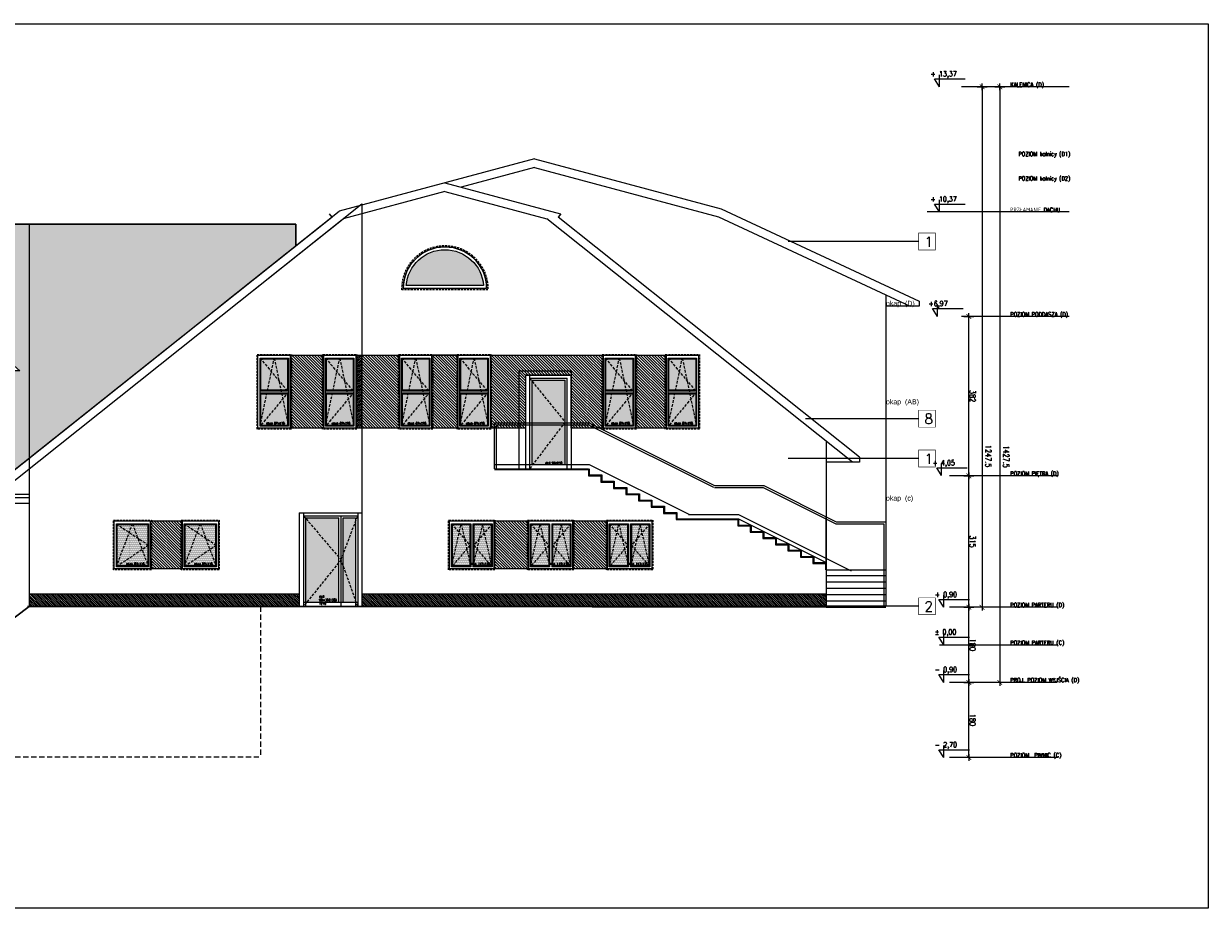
# Model space of a CAD drawing. Header units: millimetres. Extents: x 28291 to 177760, y -399809 to -170937.
# Tile 29 of 256: x 72275 to 75114, y -238858 to -236738. Entities that reach past the tile are written whole.
import ezdxf

# ---------------------------------------------------------------- set-up
doc = ezdxf.new("R2010")
doc.units = ezdxf.units.MM
for name, pattern in [('CACHE', [9.525, 6.35, -3.175]), ('CARKOVANA', [7.5, 5, -2.5]), ('HIDDEN', [9.525, 6.35, -3.175])]:
    doc.linetypes.add(name, pattern=pattern)
doc.layers.get('0').update_dxf_attribs({"lineweight": 0})
for name, color, linetype, lineweight in [('! opisy okien elewacja', 7, 'Continuous', 0), ('!! 0_ Istn-sciany', 3, 'Continuous', 30), ('!! 0_ WIDOK ELEWACJA', 4, 'Continuous', 0), ('!! 0_Istn-cienka', 4, 'Continuous', 9), ('!! 1_Hatch dach', 252, 'Continuous', 5), ('!! 2_posadzki winyle 2', 43, 'Continuous', 9), ('!! 2_TYNK OBRYS', 252, 'Continuous', 13), ('0-rzedne-blok', 62, 'Continuous', 13)]:
    doc.layers.add(name, color=color, linetype=linetype, lineweight=lineweight)
for name, color, linetype, lineweight, true_color in [('!! 0_ Istn-okna - wymienione', 9, 'Continuous', 13, 0x808080), ('!! 1_ELEWACJA KOLOR', 7, 'Continuous', 13, 0x6888bb), ('!! 2_ELEWACJA COKÓŁ', 9, 'Continuous', 13, 0x808080)]:
    doc.layers.add(name, color=color, linetype=linetype, lineweight=lineweight, true_color=true_color)
doc.layers.add('!! 2_oznaczenia narozniki', color=7, linetype='Continuous')
doc.layers.add('!!_1  OPISY ELEWACJE', color=250, linetype='Continuous')
doc.layers.add('ND', color=240, linetype='Continuous', lineweight=0, plot=False)
doc.styles.add('DEUTSCH', font='SIMPLEX8')
doc.styles.add('SIMPLEX', font='simplex.shx', dxfattribs={"width": 0.77})
doc.styles.add('Stil2', font='arial.ttf')
doc.styles.add('TXT', font='simplex.shx')
doc.dimstyles.new('OL PB 100', dxfattribs={"dimscale": 4, "dimtxt": 3.5, "dimasz": 0.2, "dimexe": 10, "dimexo": 10, "dimgap": 0.5, "dimtad": 1, "dimdec": 1, "dimrnd": 0.5, "dimzin": 9, "dimdsep": 46, "dimtxsty": 'SIMPLEX', "dimblk": 'thick_MSz', "dimcen": 0.05, "dimdle": 8, "dimse1": 1, "dimse2": 1, "dimclrd": 256, "dimclre": 256, "dimclrt": 3, "dimadec": 1, "dimazin": 2, "dimtfac": 1, "dimtdec": 1, "dimtix": 1, "dimtofl": 0, "dimtmove": 2, "dimatfit": 3, "dimldrblk": 'thick_MSz', "dimfxl": 10, "dimfxlon": 1, "dimtolj": 1, "dimlwd": -1, "dimlwe": -1, "dimarcsym": 0})
pattern_1 = [(135, (-125229.0226, -283999.89), (-2.24506403, -2.24506403), [])]
pattern_2 = [(90, (0, 0), (-1.5875, 0.79375), [0, -1.5875])]

# ---------------------------------------------------------------- blocks, each defined once
blk = doc.blocks.new('okno 87x115')
at = {"layer": '!! 1_Hatch dach', "true_color": 0x575757}
h = blk.add_hatch(dxfattribs=at)
h.set_pattern_fill('DOTS', color=251, angle=90)
h.set_pattern_definition([(90, (14938.2204, -3337.5373), (-1.5875, 0.79375), [0, -1.5875])])
h.paths.add_polyline_path([(3620.1, 6303.3), (3620.1, 6376.3), (3717.1, 6376.3), (3717.1, 6303.3)])
at = {"layer": '!! 0_ Istn-okna - wymienione', "linetype": 'CARKOVANA', "lineweight": 5}
blk.add_lwpolyline([(3609.1, 6294.3), (3609.1, 6385.3), (3728.1, 6385.3), (3728.1, 6294.3)], close=True, dxfattribs=at)
at = {"layer": '!! 0_ Istn-okna - wymienione'}
for points in [[(3611.1, 6296.3), (3611.1, 6383.3), (3726.1, 6383.3), (3726.1, 6296.3)], [(3618.1, 6301.3), (3618.1, 6378.3), (3721.1, 6378.3), (3721.1, 6301.3)], [(3620.1, 6303.3), (3620.1, 6376.3), (3719.1, 6376.3), (3719.1, 6303.3)]]:
    blk.add_lwpolyline(points, close=True, dxfattribs=at)
at = {"layer": '!! 1_Hatch dach', "color": 251, "linetype": 'CACHE', "true_color": 0x575757}
for points in [[(3721.1, 6301.3), (3618.1, 6339.8), (3721.1, 6378.3)], [(3618.1, 6301.3), (3669.6, 6378.3), (3721.1, 6301.3)]]:
    blk.add_lwpolyline(points, dxfattribs=at)
at = {"insert": (3711.7, 6324.9), "char_height": 5, "attachment_point": 1, "rotation": 90, "style": 'TXT'}
blk.add_mtext_dynamic_manual_height_columns('okno 87x115', width=52.63, gutter_width=75, heights=[0], dxfattribs=at)
blk = doc.blocks.new('okno 87x178')
at = {"layer": '!! 1_Hatch dach', "true_color": 0x575757}
h = blk.add_hatch(dxfattribs=at)
h.set_pattern_fill('DOTS', color=251, angle=450)
h.set_pattern_definition([(90, (14543.2204, -3002.226), (-1.5875, 0.79375), [0, -1.5875])])
h.paths.add_polyline_path([(3249.1, 6711.6), (3249.1, 6647.6), (3322.1, 6647.6), (3322.1, 6711.6)])
h.paths.add_polyline_path([(3240.1, 6647.6), (3240.1, 6711.6), (3165.1, 6711.6), (3165.1, 6647.6)])
at = {"layer": '!! 0_ Istn-okna - wymienione', "linetype": 'CARKOVANA', "lineweight": 5}
blk.add_lwpolyline([(3154.1, 6638.6), (3154.1, 6720.6), (3333.1, 6720.6), (3333.1, 6638.6)], close=True, dxfattribs=at)
at = {"layer": '!! 0_ Istn-okna - wymienione'}
for points in [[(3156.1, 6640.6), (3156.1, 6718.6), (3331.1, 6718.6), (3331.1, 6640.6)], [(3163.1, 6645.6), (3163.1, 6713.6), (3326.1, 6713.6), (3326.1, 6645.6)]]:
    blk.add_lwpolyline(points, close=True, dxfattribs=at)
for points in [[(3242.1, 6647.6), (3165.1, 6647.6), (3165.1, 6711.6), (3242.1, 6711.6)], [(3240.1, 6711.6), (3240.1, 6647.6)], [(3242.1, 6713.6), (3242.1, 6645.6)], [(3247.1, 6713.6), (3247.1, 6645.6)], [(3247.1, 6711.6), (3324.1, 6711.6), (3324.1, 6647.6), (3247.1, 6647.6)], [(3249.1, 6711.6), (3249.1, 6647.6)]]:
    blk.add_lwpolyline(points, dxfattribs=at)
at = {"layer": '!! 1_Hatch dach', "color": 251, "linetype": 'CACHE', "true_color": 0x575757}
for points in [[(3326.1, 6645.6), (3163.1, 6679.6), (3326.1, 6713.6)], [(3163.1, 6645.6), (3244.6, 6713.6), (3326.1, 6645.6)]]:
    blk.add_lwpolyline(points, dxfattribs=at)
at = {"insert": (3316.7, 6660.2), "char_height": 5, "attachment_point": 1, "rotation": 90, "style": 'TXT'}
blk.add_mtext_dynamic_manual_height_columns('okno 87x178', width=52.63, gutter_width=75, heights=[0], dxfattribs=at)
blk = doc.blocks.new('okno 117x115')
at = {"layer": '!! 1_Hatch dach', "true_color": 0x575757}
h = blk.add_hatch(dxfattribs=at)
h.set_pattern_fill('DOTS', color=251, angle=450)
h.set_pattern_definition([(90, (14940.2204, -2514.226), (-1.5875, 0.79375), [0, -1.5875])])
h.paths.add_polyline_path([(3622.1, 7157.8), (3721.1, 7157.8), (3721.1, 7199.6), (3622.1, 7199.6)])
h.paths.add_polyline_path([(3721.1, 7148.4), (3622.1, 7148.4), (3622.1, 7106.6), (3721.1, 7106.6)])
at = {"layer": '!! 0_ Istn-okna - wymienione', "linetype": 'CARKOVANA', "lineweight": 5}
blk.add_lwpolyline([(3611.1, 7097.6), (3611.1, 7208.6), (3730.1, 7208.6), (3730.1, 7097.6)], close=True, dxfattribs=at)
at = {"layer": '!! 0_ Istn-okna - wymienione'}
blk.add_lwpolyline([(3613.1, 7099.6), (3613.1, 7206.6), (3728.1, 7206.6), (3728.1, 7099.6)], close=True, dxfattribs=at)
for points in [[(3620.1, 7155.6), (3620.1, 7201.6), (3723.1, 7201.6), (3723.1, 7155.6)], [(3622.1, 7157.8), (3622.1, 7199.6), (3721.1, 7199.6), (3721.1, 7157.8)], [(3620.1, 7155.6), (3723.1, 7155.6)], [(3622.1, 7157.8), (3721.1, 7157.8)], [(3723.1, 7150.6), (3723.1, 7104.6), (3620.1, 7104.6), (3620.1, 7150.6)], [(3620.1, 7150.6), (3723.1, 7150.6)], [(3721.1, 7148.4), (3721.1, 7106.6), (3622.1, 7106.6), (3622.1, 7148.4)], [(3622.1, 7148.4), (3721.1, 7148.4)]]:
    blk.add_lwpolyline(points, dxfattribs=at)
at = {"layer": '!! 1_Hatch dach', "color": 251, "linetype": 'CACHE', "true_color": 0x575757}
for points in [[(3723.1, 7201.6), (3620.1, 7178.6), (3723.1, 7155.6)], [(3620.1, 7201.6), (3671.6, 7157.8), (3723.1, 7201.6)], [(3723.1, 7104.6), (3620.1, 7127.6), (3723.1, 7150.6)], [(3620.1, 7104.6), (3671.6, 7148.4), (3723.1, 7104.6)]]:
    blk.add_lwpolyline(points, dxfattribs=at)
at = {"insert": (3713.7, 7148.2), "char_height": 5, "attachment_point": 1, "rotation": 90, "style": 'TXT'}
blk.add_mtext_dynamic_manual_height_columns('okno 117x115', width=52.63, gutter_width=75, heights=[0], dxfattribs=at)
blk = doc.blocks.new('dz3')
at = {"layer": '!! 1_Hatch dach', "true_color": 0x575757}
h = blk.add_hatch(dxfattribs=at)
h.set_pattern_fill('DOTS', color=251, angle=270)
h.set_pattern_definition(pattern_2)
h.paths.add_polyline_path([(-19431.4, 7310.2), (-19431.4, 7233.2), (-19335.6, 7233.2)], flags=17)
h.paths.add_polyline_path([(-19230.2, 7313.2), (-19431.4, 7313.2), (-19431.4, 7310.2), (-19335.6, 7233.2), (-19323.6, 7233.2)])
h.paths.add_polyline_path([(-19229.4, 7313.2), (-19230.2, 7313.2), (-19323.6, 7233.2), (-19229.4, 7233.2)])
h = blk.add_hatch(dxfattribs=at)
h.set_pattern_fill('DOTS', color=251, angle=270)
h.set_pattern_definition(pattern_2)
h.paths.add_polyline_path([(-19229.4, 7223.2), (-19431.4, 7223.2), (-19431.4, 7193.2), (-19229.4, 7193.2)])
at = {"layer": '!! 0_ Istn-okna - wymienione'}
for points in [[(-19217.4, 7328.2), (-19441.4, 7328.2)], [(-19441.4, 7328.2), (-19441.4, 7178.2)], [(-19217.4, 7328.2), (-19217.4, 7178.2)], [(-19217.4, 7318.2), (-19441.4, 7318.2)], [(-19229.4, 7313.2), (-19441.4, 7313.2)], [(-19431.4, 7318.2), (-19431.4, 7188.2)], [(-19229.4, 7313.2), (-19229.4, 7233.2)], [(-19224.4, 7318.2), (-19224.4, 7188.2)], [(-19441.4, 7228.2), (-19224.4, 7228.2)], [(-19431.4, 7233.2), (-19229.4, 7233.2)], [(-19431.4, 7223.2), (-19229.4, 7223.2)], [(-19229.4, 7223.2), (-19229.4, 7193.2)], [(-19229.4, 7193.2), (-19441.4, 7193.2)], [(-19217.4, 7188.2), (-19441.4, 7188.2)], [(-19217.4, 7178.2), (-19441.4, 7178.2)]]:
    blk.add_lwpolyline(points, dxfattribs=at)
at = {"layer": '!! 1_Hatch dach', "color": 251, "linetype": 'CACHE', "true_color": 0x575757}
for points in [[(-19224.4, 7318.2), (-19329.4, 7228.2), (-19441.4, 7318.2)], [(-19441.4, 7188.2), (-19329.4, 7228.2), (-19224.4, 7188.2)]]:
    blk.add_lwpolyline(points, dxfattribs=at)
at = {"insert": (-19415.2, 7280.4), "char_height": 5, "attachment_point": 1, "rotation": 270, "style": 'TXT'}
blk.add_mtext_dynamic_manual_height_columns('dz3 90+35(135) x210', width=52.63, gutter_width=75, heights=[0], dxfattribs=at)
blk = doc.blocks.new('drzwi 90x210')
at = {"layer": '!! 1_Hatch dach', "true_color": 0x575757}
h = blk.add_hatch(dxfattribs=at)
h.set_pattern_fill('DOTS', color=251, angle=450)
h.paths.add_polyline_path([(4618.1, 6834.6), (4518.1, 6834.6), (4518.1, 6754.6), (4519.2, 6754.6)])
h.paths.add_polyline_path([(4618.1, 6834.6), (4519.2, 6754.6), (4720.1, 6754.6), (4720.1, 6757.2)])
h.paths.add_polyline_path([(4720.1, 6834.6), (4618.1, 6834.6), (4720.1, 6757.2)], flags=17)
h.paths.add_polyline_path([(4719.9, 6786.1), (4719.9, 6832), (4712.4, 6832), (4712.4, 6786.1)], flags=24)
at = {"layer": '!! 0_ Istn-okna - wymienione'}
for points in [[(4506.1, 6739.6), (4506.1, 6849.6)], [(4506.1, 6849.6), (4730.1, 6849.6)], [(4730.1, 6739.6), (4730.1, 6849.6)], [(4513.1, 6749.6), (4513.1, 6839.6)], [(4730.1, 6839.6), (4513.1, 6839.6)], [(4518.1, 6754.6), (4518.1, 6834.6)], [(4720.1, 6834.6), (4518.1, 6834.6)], [(4720.1, 6749.6), (4720.1, 6839.6)], [(4506.1, 6749.6), (4730.1, 6749.6)], [(4506.1, 6739.6), (4730.1, 6739.6)], [(4518.1, 6754.6), (4720.1, 6754.6)]]:
    blk.add_lwpolyline(points, dxfattribs=at)
at = {"layer": '!! 1_Hatch dach', "color": 251, "linetype": 'CACHE', "true_color": 0x575757}
blk.add_lwpolyline([(4513.1, 6749.6), (4618.1, 6834.6), (4730.1, 6749.6)], dxfattribs=at)
at = {"insert": (4713.7, 6787.4), "char_height": 5, "attachment_point": 1, "rotation": 90, "style": 'TXT'}
blk.add_mtext_dynamic_manual_height_columns('dz4 90x210', width=52.63, gutter_width=75, heights=[0], dxfattribs=at)
blk = doc.blocks.new('okno polokragle')
at = {"layer": '!! 1_Hatch dach', "true_color": 0x575757}
h = blk.add_hatch(dxfattribs=at)
h.set_pattern_fill('DOTS', color=251, angle=270)
h.set_pattern_definition([(90, (0, 0), (-1.5875, 0.79375), [0, -1.5875])])
h.paths.add_polyline_path([(-18333.5, 7496.3), (-18333.5, 7310.8, 0.927362)])
at = {"layer": '!! 0_ Istn-okna - wymienione', "linetype": 'CARKOVANA', "lineweight": 5}
blk.add_lwpolyline([(-18343.5, 7506.5), (-18343.5, 7300.6)], dxfattribs=at)
at = {"layer": '!! 0_ Istn-okna - wymienione'}
for points in [[(-18340.5, 7503.6), (-18340.5, 7303.6)], [(-18333.5, 7496.3), (-18333.5, 7310.8)]]:
    blk.add_lwpolyline(points, dxfattribs=at)
at = {"layer": '!! 0_ Istn-okna - wymienione', "linetype": 'CARKOVANA', "lineweight": 5}
blk.add_arc((-18340.5, 7403.6), 103, 268.331, 91.669, dxfattribs=at)
at = {"layer": '!! 0_ Istn-okna - wymienione'}
for radius, start, end in [(100, 270, 90), (93, 274.3167, 85.6833)]:
    blk.add_arc((-18340.5, 7403.6), radius, start, end, dxfattribs=at)
blk = doc.blocks.new('D_kota')
for p, q in [((8.7, 0), (8.7, 23)), ((-0.8, 15), (8.7, 15)), ((8.7, 0), (-0.8, 15))]:
    blk.add_line(p, q)
blk.add_lwpolyline([(-0.8, 15), (57.9, 15)])
at = {"style": 'DEUTSCH', "width": 0.8}
blk.add_attdef('POZ.ARCH', (7.3, 19.7), '', height=10, dxfattribs=at)
blk = doc.blocks.new('thick_MSz')
for p, q in [((-10, 0), (10, 0)), ((0, 15), (0, -15))]:
    blk.add_line(p, q)
at = {"const_width": 2, "elevation": 2}
blk.add_lwpolyline([(-7.1, -7.1), (7.1, 7.1)], dxfattribs=at)
blk = doc.blocks.new('*D3800')
at = {"layer": 'DEFPOINTS', "color": 0, "ltscale": 100, "transparency": 16777216}
for p in [(-7256.9, 8688.1), (-7256.9, 8610.3), (-6009.6, 8600.1)]:
    blk.add_point(p, dxfattribs=at)
at = {"layer": 'ND', "ltscale": 100, "transparency": 16777216}
blk.add_line((-6010.4, 8610.3), (-7256.1, 8610.3), dxfattribs=at)
at = {"layer": 'ND', "ltscale": 100, "transparency": 16777216, "xscale": 0.8, "yscale": 0.8, "zscale": 0.8}
for p, rotation in [((-7256.9, 8610.3), 180.0000000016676), ((-6009.6, 8610.3), 1.667526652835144e-09)]:
    blk.add_blockref('thick_MSz', p, dxfattribs=dict(at, rotation=rotation))
at = {"layer": 'ND', "color": 3, "ltscale": 100, "transparency": 16777216, "insert": (-6894.8, 8595.3), "char_height": 14, "attachment_point": 5, "rotation": 180, "style": 'SIMPLEX'}
blk.add_mtext('\\A1;1247.5', dxfattribs=at)
blk = doc.blocks.new('*D3801')
at = {"layer": 'DEFPOINTS', "color": 0, "ltscale": 100, "transparency": 16777216}
for p in [(-7436.9, 8703.8), (-7256.9, 8703.8), (-7256.9, 8642)]:
    blk.add_point(p, dxfattribs=at)
at = {"layer": 'ND', "ltscale": 100, "transparency": 16777216}
blk.add_line((-7436.1, 8642), (-7257.7, 8642), dxfattribs=at)
at = {"layer": 'ND', "ltscale": 100, "transparency": 16777216, "xscale": 0.8, "yscale": 0.8, "zscale": 0.8}
for p, rotation in [((-7436.9, 8642), 180.0000000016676), ((-7256.9, 8642), 1.667526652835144e-09)]:
    blk.add_blockref('thick_MSz', p, dxfattribs=dict(at, rotation=rotation))
at = {"layer": 'ND', "color": 3, "ltscale": 100, "transparency": 16777216, "insert": (-7346.9, 8633), "char_height": 14, "attachment_point": 5, "rotation": 180, "style": 'SIMPLEX'}
blk.add_mtext('\\A1;180', dxfattribs=at)
blk = doc.blocks.new('*D3802')
at = {"layer": 'DEFPOINTS', "color": 0, "ltscale": 100, "transparency": 16777216}
for p in [(-7256.9, 8703.8), (-6941.9, 8703.8), (-6941.9, 8642)]:
    blk.add_point(p, dxfattribs=at)
at = {"layer": 'ND', "ltscale": 100, "transparency": 16777216}
blk.add_line((-7256.1, 8642), (-6942.7, 8642), dxfattribs=at)
at = {"layer": 'ND', "ltscale": 100, "transparency": 16777216, "xscale": 0.8, "yscale": 0.8, "zscale": 0.8, "rotation": 180}
blk.add_blockref('thick_MSz', (-7256.9, 8642), dxfattribs=at)
at = {"layer": 'ND', "ltscale": 100, "transparency": 16777216, "xscale": 0.8, "yscale": 0.8, "zscale": 0.8}
blk.add_blockref('thick_MSz', (-6941.9, 8642), dxfattribs=at)
at = {"layer": 'ND', "color": 3, "ltscale": 100, "transparency": 16777216, "insert": (-7099.4, 8633), "char_height": 14, "attachment_point": 5, "rotation": 180, "style": 'SIMPLEX'}
blk.add_mtext('\\A1;315', dxfattribs=at)
blk = doc.blocks.new('*D3803')
at = {"layer": 'DEFPOINTS', "color": 0, "ltscale": 100, "transparency": 16777216}
for p in [(-6941.9, 8703.8), (-6559.9, 8703.8), (-6559.9, 8642)]:
    blk.add_point(p, dxfattribs=at)
at = {"layer": 'ND', "ltscale": 100, "transparency": 16777216}
blk.add_line((-6941.1, 8642), (-6560.7, 8642), dxfattribs=at)
at = {"layer": 'ND', "ltscale": 100, "transparency": 16777216, "xscale": 0.8, "yscale": 0.8, "zscale": 0.8, "rotation": 180}
blk.add_blockref('thick_MSz', (-6941.9, 8642), dxfattribs=at)
at = {"layer": 'ND', "ltscale": 100, "transparency": 16777216, "xscale": 0.8, "yscale": 0.8, "zscale": 0.8}
blk.add_blockref('thick_MSz', (-6559.9, 8642), dxfattribs=at)
at = {"layer": 'ND', "color": 3, "ltscale": 100, "transparency": 16777216, "insert": (-6750.9, 8633), "char_height": 14, "attachment_point": 5, "rotation": 180, "style": 'SIMPLEX'}
blk.add_mtext('\\A1;382', dxfattribs=at)
blk = doc.blocks.new('*D3804')
at = {"layer": 'DEFPOINTS', "color": 0, "ltscale": 100, "transparency": 16777216}
for p in [(-7616.9, 8679.3), (-7436.9, 8679.3), (-7436.9, 8642)]:
    blk.add_point(p, dxfattribs=at)
at = {"layer": 'ND', "ltscale": 100, "transparency": 16777216}
blk.add_line((-7616.1, 8642), (-7437.7, 8642), dxfattribs=at)
at = {"layer": 'ND', "ltscale": 100, "transparency": 16777216, "xscale": 0.8, "yscale": 0.8, "zscale": 0.8}
for p, rotation in [((-7616.9, 8642), 180.0000000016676), ((-7436.9, 8642), 1.667526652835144e-09)]:
    blk.add_blockref('thick_MSz', p, dxfattribs=dict(at, rotation=rotation))
at = {"layer": 'ND', "color": 3, "ltscale": 100, "transparency": 16777216, "insert": (-7526.9, 8633), "char_height": 14, "attachment_point": 5, "rotation": 180, "style": 'SIMPLEX'}
blk.add_mtext('\\A1;180', dxfattribs=at)
blk = doc.blocks.new('*D3805')
at = {"layer": 'DEFPOINTS', "color": 0, "ltscale": 100, "transparency": 16777216}
for p in [(-7436.9, 8688.1), (-7436.9, 8567.8), (-6009.6, 8557.6)]:
    blk.add_point(p, dxfattribs=at)
at = {"layer": 'ND', "ltscale": 100, "transparency": 16777216}
blk.add_line((-6010.4, 8567.8), (-7436.1, 8567.8), dxfattribs=at)
at = {"layer": 'ND', "ltscale": 100, "transparency": 16777216, "xscale": 0.8, "yscale": 0.8, "zscale": 0.8}
for p, rotation in [((-7436.9, 8567.8), 180.0000000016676), ((-6009.6, 8567.8), 1.667526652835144e-09)]:
    blk.add_blockref('thick_MSz', p, dxfattribs=dict(at, rotation=rotation))
at = {"layer": 'ND', "color": 3, "ltscale": 100, "transparency": 16777216, "insert": (-6895.9, 8552.8), "char_height": 14, "attachment_point": 5, "rotation": 180, "style": 'SIMPLEX'}
blk.add_mtext('\\A1;1427.5', dxfattribs=at)
blk = doc.blocks.new('BLOK POZIOMY SALA GIMNASTYCZNA')
for p, q in [((-7616.85, 8430.57), (-7616.85, 8688.11)), ((-7436.85, 8430.57), (-7436.85, 8688.11)), ((-7256.85, 8430.57), (-7256.85, 8688.11)), ((-6941.85, 8430.57), (-6941.85, 8688.11)), ((-6559.85, 8401.77), (-6559.85, 8659.32)), ((-6309.42, 8401.77), (-6309.42, 8659.32)), ((-6009.57, 8401.77), (-6009.57, 8659.32))]:
    blk.add_line(p, q)
for points in [[(-6309.42, 8401.77), (-6309.42, 8741.67)], [(-7346.85, 8712.69), (-7346.85, 8429.66)]]:
    blk.add_lwpolyline(points)
at = {"layer": '0-rzedne-blok'}
ref = blk.add_blockref('D_kota', (-7616.85, 8712.69), dxfattribs=dict(at, xscale=1.250000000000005, yscale=1.250000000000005, zscale=1.250000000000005, rotation=270))
ref.add_attrib('POZ.ARCH', '- 2,70  ', (-7592.27, 8723.52), dxfattribs={"layer": '0', "height": 12.5, "rotation": 270, "style": 'DEUTSCH', "width": 0.8})
ref = blk.add_blockref('D_kota', (-7436.85, 8712.69), dxfattribs=dict(at, xscale=1.250000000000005, yscale=1.250000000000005, zscale=1.250000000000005, rotation=270))
ref.add_attrib('POZ.ARCH', '- 0,90  ', (-7412.27, 8723.52), dxfattribs={"layer": '0', "height": 12.5, "rotation": 270, "style": 'DEUTSCH', "width": 0.8})
ref = blk.add_blockref('D_kota', (-7346.85, 8712.69), dxfattribs=dict(at, xscale=1.250000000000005, yscale=1.250000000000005, zscale=1.250000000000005, rotation=270))
ref.add_attrib('POZ.ARCH', '%%p 0,00  ', (-7322.27, 8723.52), dxfattribs={"layer": '0', "height": 12.5, "rotation": 270, "style": 'DEUTSCH', "width": 0.8})
ref = blk.add_blockref('D_kota', (-7256.85, 8712.69), dxfattribs=dict(at, xscale=1.250000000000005, yscale=1.250000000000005, zscale=1.250000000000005, rotation=270))
ref.add_attrib('POZ.ARCH', '+ 0,90  ', (-7232.27, 8723.52), dxfattribs={"layer": '0', "height": 12.5, "rotation": 270, "style": 'DEUTSCH', "width": 0.8})
ref = blk.add_blockref('D_kota', (-6941.38, 8718.1), dxfattribs=dict(at, xscale=1.250000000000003, yscale=1.250000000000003, zscale=1.250000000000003, rotation=269.9999999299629))
ref.add_attrib('POZ.ARCH', '+ 4,05', (-6916.8, 8728.93), dxfattribs={"layer": '0', "height": 12.5, "rotation": 270, "style": 'DEUTSCH', "width": 0.8})
ref = blk.add_blockref('D_kota', (-6559.85, 8727.86), dxfattribs=dict(at, xscale=1.250000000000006, yscale=1.250000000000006, zscale=1.250000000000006, rotation=270))
ref.add_attrib('POZ.ARCH', '+6,97', (-6535.27, 8738.69), dxfattribs={"layer": '0', "height": 12.5, "rotation": 270, "style": 'DEUTSCH', "width": 0.8})
ref = blk.add_blockref('D_kota', (-6309.42, 8723.05), dxfattribs=dict(at, xscale=1.250000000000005, yscale=1.250000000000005, zscale=1.250000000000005, rotation=270))
ref.add_attrib('POZ.ARCH', '+ 10,37', (-6284.84, 8733.88), dxfattribs={"layer": '0', "height": 12.5, "rotation": 270, "style": 'DEUTSCH', "width": 0.8})
ref = blk.add_blockref('D_kota', (-6009.57, 8723.05), dxfattribs=dict(at, xscale=1.250000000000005, yscale=1.250000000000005, zscale=1.250000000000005, rotation=270))
ref.add_attrib('POZ.ARCH', '+ 13,37', (-5984.99, 8733.88), dxfattribs={"layer": '0', "height": 12.5, "rotation": 270, "style": 'DEUTSCH', "width": 0.8})
at = {"layer": '!! 2_oznaczenia narozniki', "style": 'Stil2'}
for s, p in [('okap  (c)', (-7001.2, 8840.75)), ('okap  (AB)', (-6770.44, 8840.75)), ('okap  (D)', (-6534.48, 8840.75))]:
    blk.add_text(s, height=12, rotation=270, dxfattribs=at).set_placement(p)
at = {"style": 'SIMPLEX', "width": 0.77}
for s, p in [('POZIOM  PIWNIC (C)', (-7616.31, 8542.85)), ('PROJ. POZIOM WYJŚCIA (D)', (-7436.31, 8542.85)), ('POZIOM PARTERU (C)', (-7346.85, 8542.85)), ('POZIOM PARTERU (D)', (-7256.31, 8542.85)), ('POZIOM PIĘTRA (D)', (-6941.31, 8542.85)), ('POZIOM PODDASZA (D)', (-6559.85, 8542.85)), ('PRZŁAMANIE DACHU', (-6309.42, 8542.85)), ('POZIOM kalnicy (D2)', (-6234.21, 8523.33, -0.04)), ('POZIOM kalnicy (D1)', (-6175.6, 8523.33, -0.04)), ('KALENICA (D)', (-6009.57, 8542.85))]:
    blk.add_text(s, height=10, rotation=270, dxfattribs=at).set_placement(p)
at = {"layer": 'ND', "ltscale": 100}
for base, p1, p2, picture, middle in [((-7256.85, 8641.97), (-7436.85, 8703.84), (-7256.85, 8703.84), '*D3801', (-7346.85, 8632.97)), ((-7436.85, 8641.97), (-7616.85, 8679.26), (-7436.85, 8679.26), '*D3804', (-7526.85, 8632.97))]:
    dim = blk.add_linear_dim(base=base, p1=p1, p2=p2, angle=0, dimstyle='OL PB 100', dxfattribs=at)
    dim.commit()
    dim.dimension.update_dxf_attribs({"geometry": picture, "text_midpoint": middle})
for base, p1, p2, picture, middle in [((-7436.85, 8567.75), (-6009.57, 8557.61), (-7436.85, 8688.11), '*D3805', (-6895.9, 8552.8)), ((-7256.85, 8610.27), (-6009.57, 8600.13), (-7256.85, 8688.11), '*D3800', (-6894.77, 8595.31))]:
    dim = blk.add_linear_dim(base=base, p1=p1, p2=p2, angle=0, dimstyle='OL PB 100', dxfattribs=at)
    dim.commit()
    dim.dimension.update_dxf_attribs({"geometry": picture, "text_midpoint": middle, "dimtype": 160})
for base, p1, p2, picture, middle in [((-6941.85, 8641.97), (-7256.85, 8703.84), (-6941.85, 8703.84), '*D3802', (-7099.35, 8632.97)), ((-6559.85, 8641.97), (-6941.85, 8703.84), (-6559.85, 8703.84), '*D3803', (-6750.85, 8632.97))]:
    dim = blk.add_linear_dim(base=base, p1=p1, p2=p2, dimstyle='OL PB 100', dxfattribs=at)
    dim.commit()
    dim.dimension.update_dxf_attribs({"geometry": picture, "text_midpoint": middle})

msp = doc.modelspace()

# ---------------------------------------------------------------- hatches: boundary and pattern name
at = {"layer": '!! 1_ELEWACJA KOLOR', "true_color": 0xa78758}
h = msp.add_hatch(dxfattribs=at)
h.set_pattern_fill('ANSI31', color=45, scale=1.5, angle=-90)
h.paths.add_polyline_path([(72914.56575, -237532.26576), (72993.56575, -237532.26576), (72993.56575, -237707.26576), (72914.56575, -237707.26576)])
h = msp.add_hatch(dxfattribs=at)
h.set_pattern_fill('ANSI31', color=45, scale=1.5, angle=-90)
h.paths.add_polyline_path([(73085.56575, -237532.26576), (73175.56575, -237532.26576), (73175.56575, -237707.26576), (73085.56575, -237707.26576)])
h = msp.add_hatch(dxfattribs=at)
h.set_pattern_fill('ANSI31', color=45, scale=1.5, angle=-90)
h.paths.add_polyline_path([(73253.56575, -237532.26576), (73315.56575, -237532.26576), (73315.56575, -237707.26576), (73253.56575, -237707.26576)])
h = msp.add_hatch(dxfattribs=at)
h.set_pattern_fill('ANSI31', color=45, scale=1.5, angle=-90)
h.paths.add_polyline_path([(73393.56575, -237532.26576), (73663.56575, -237532.26576), (73663.56575, -237707.26576), (73587.56575, -237707.26576), (73587.56575, -237580.26576), (73477.56575, -237580.26576), (73477.56575, -237707.26576), (73393.56575, -237707.26576)])
h = msp.add_hatch(dxfattribs=at)
h.set_pattern_fill('ANSI31', color=45, scale=1.5, angle=-90)
h.paths.add_polyline_path([(73741.56575, -237532.26576), (73814.56575, -237532.26576), (73814.56575, -237707.26576), (73741.56575, -237707.26576)])
h = msp.add_hatch(dxfattribs=at)
h.set_pattern_fill('ANSI31', color=45, scale=1.5, angle=-90)
h.paths.add_polyline_path([(72579.25437, -237929.26576), (72654.87712, -237929.26576), (72654.87712, -238044.26576), (72579.25437, -238044.26576)])
h = msp.add_hatch(dxfattribs=at)
h.set_pattern_fill('ANSI31', color=45, scale=1.5, angle=-90)
h.paths.add_polyline_path([(73402.56575, -237929.26576), (73484.56575, -237929.26576), (73484.56575, -238044.26576), (73402.56575, -238044.26576)])
h = msp.add_hatch(dxfattribs=at)
h.set_pattern_fill('ANSI31', color=45, scale=1.5, angle=-90)
h.paths.add_polyline_path([(73591.56575, -237929.26576), (73673.56575, -237929.26576), (73673.56575, -238044.26576), (73591.56575, -238044.26576)])
at = {"layer": '!! 1_Hatch dach', "true_color": 0x990000}
h = msp.add_hatch(dxfattribs=at)
h.set_pattern_fill('AR-B88', color=14, scale=0.1, angle=180)
h.paths.add_polyline_path([(72927.56575, -237269.73091), (72927.56575, -237218.37397), (70029.74705, -237218.37397), (70486.77269, -237598.02207), (70479.56575, -237606.66587), (70479.56575, -237618.65447), (70401.56575, -237618.65447), (70401.56575, -237866.1374), (70661.56575, -237866.1374), (70661.56575, -237569.26576), (70630.45126, -237569.26576), (70998.56575, -237245.32501), (71366.68023, -237569.26576), (71334.56575, -237569.26576), (71334.56575, -237866.1374), (71560.56575, -237866.1374), (71560.56575, -237569.26576), (71529.45126, -237569.26576), (71897.56575, -237245.32501), (72265.68023, -237569.26576), (72234.56575, -237569.26576), (72234.56575, -237821.2654)])
at = {"layer": '!! 2_ELEWACJA COKÓŁ', "true_color": 0x2b2b2c}
h = msp.add_hatch(dxfattribs=at)
h.set_pattern_fill('ANSI31', color=250, angle=90)
h.set_pattern_definition(pattern_1)
h.paths.add_polyline_path([(72288.56575, -238104.26576), (72288.56575, -238134.26576), (72935.56575, -238134.26576), (72935.56575, -238104.26576)])
h = msp.add_hatch(dxfattribs=at)
h.set_pattern_fill('ANSI31', color=250, angle=90)
h.set_pattern_definition(pattern_1)
h.paths.add_polyline_path([(73085.56575, -238104.26576), (73085.56575, -238134.26576), (74198.56575, -238134.26576), (74198.56575, -238104.26576)])
at = {"layer": '!! 2_posadzki winyle 2'}
h = msp.add_hatch(dxfattribs=at)
h.set_pattern_fill('ANSI31', color=256, angle=360)
h.set_pattern_definition([(45, (157, 0), (-2.24506403, 2.24506403), [])])
h.paths.add_polyline_path([(73071.56575, -237532.26576), (73085.56575, -237532.26576), (73085.56575, -237707.26576), (73071.56575, -237707.26576)])

# ---------------------------------------------------------------- linework, layer by layer
at = {"layer": '! opisy okien elewacja'}
for points in [[(68230.46845, -238857.59214), (68230.46845, -236737.82104), (75114.13549, -236737.82104), (75114.13549, -238857.59214)], [(72927.56575, -237269.73091), (72927.56575, -237218.37397), (70029.74705, -237218.37397), (70486.77269, -237598.02207), (70479.56575, -237606.66587), (70479.56575, -237618.65447), (70401.56575, -237618.65447), (70401.56575, -237866.1374), (70661.56575, -237866.1374), (70661.56575, -237569.26576), (70630.45126, -237569.26576), (70998.56575, -237245.32501), (71366.68023, -237569.26576), (71334.56575, -237569.26576), (71334.56575, -237866.1374), (71560.56575, -237866.1374), (71560.56575, -237569.26576), (71529.45126, -237569.26576), (71897.56575, -237245.32501), (72265.68023, -237569.26576), (72234.56575, -237569.26576), (72234.56575, -237821.2654)]]:
    msp.add_lwpolyline(points, close=True, dxfattribs=at)
for points in [[(73315.56575, -237532.26576), (73253.56575, -237532.26576)], [(74198.56575, -238029.26576), (74198.56575, -237919.26576)]]:
    msp.add_lwpolyline(points, dxfattribs=at)
at = {"layer": '!! 0_ Istn-sciany'}
for points in [[(72288.56575, -238134.26576), (71930.47023, -238404.26576)], [(73449.56575, -238134.26576), (72284.56575, -238134.26576)], [(72288.56575, -238134.26576), (74341.56575, -238134.26576)], [(74341.56575, -238136.26576), (74198.56575, -238136.26576), (73075.56575, -238134.26576)]]:
    msp.add_lwpolyline(points, dxfattribs=at)
at = {"layer": '!! 0_ WIDOK ELEWACJA'}
for points in [[(73499.56573, -237061.70495), (73031.29255, -237187.17837)], [(73499.56573, -237082.41048), (73323.20278, -237129.66679)], [(73499.56573, -237061.70495), (73946.97397, -237181.58763)], [(73499.56573, -237082.41048), (73940.10743, -237200.45327)], [(73284.56575, -237140.01955), (73040.48984, -237205.41949)], [(73284.56575, -237119.31403), (73561.8542, -237193.61324)], [(73284.56575, -237140.01955), (73528.64166, -237205.41949)], [(72212.65319, -237864.26576), (73085.56575, -237169.54515)], [(73085.56575, -237169.54515), (73085.56575, -238134.26576)], [(72741.26175, -237418.00376), (73031.29255, -237187.17837)], [(73006.86219, -237193.09167), (73013.45459, -237201.37498)], [(73562.26931, -237193.09167), (73555.6769, -237201.37498)], [(73946.97397, -237181.58763), (74421.56575, -237402.89341)], [(70013.34799, -237218.37397), (72927.56575, -237218.37397)], [(72180.53605, -237864.26576), (73013.45459, -237201.37498)], [(72288.56575, -237218.37397), (72288.56575, -238134.26576)], [(72755.82567, -237431.97376), (73040.48984, -237205.41949)], [(72927.56575, -237218.37397), (72927.56575, -237269.73091)], [(74261.52653, -237788.69696), (73528.64166, -237205.41949)], [(74278.56575, -237776.69696), (73555.6769, -237201.37498)], [(73940.10743, -237200.45327), (74399.9758, -237414.89341)], [(73384.56575, -237372.48324), (73184.56575, -237372.48324)], [(74341.56575, -237387.65636), (74341.56575, -238134.26576)], [(74341.56575, -237387.65636), (74341.56575, -238134.26576)], [(74399.9758, -237414.89341), (74341.56575, -237414.89341)], [(74421.56575, -237402.89341), (74421.56575, -237414.89341), (74399.9758, -237414.89341)], [(73462.56575, -237804.26576), (73462.56575, -237569.26576), (73587.56575, -237569.26576), (73587.56575, -237804.26576)], [(74198.56575, -237738.58867), (74198.56575, -238134.26576)], [(74256.9758, -237788.69696), (74198.56575, -237788.69696)], [(74278.56575, -237776.69696), (74278.56575, -237788.69696), (74256.9758, -237788.69696)], [(72288.56575, -237866.1374), (72229.56575, -237866.1374)], [(72288.56575, -237873.8867), (72229.56575, -237873.8867)], [(72288.56575, -237887.39954), (72229.56575, -237887.39954)], [(73484.56575, -237929.26576), (73591.56575, -237929.26576), (73591.56575, -238044.26576), (73484.56575, -238044.26576)], [(72288.56575, -238104.26576), (72935.56575, -238104.26576)], [(73085.56575, -238104.26576), (74198.56575, -238104.26576)], [(72847.56575, -238134.26576), (74341.56575, -238134.26576)]]:
    msp.add_lwpolyline(points, dxfattribs=at)
for points in [[(72836.56575, -237707.26576), (72836.56575, -237532.26576), (72914.56575, -237532.26576), (72914.56575, -237707.26576)], [(72993.56575, -237707.26576), (72993.56575, -237532.26576), (73071.56575, -237532.26576), (73071.56575, -237707.26576)], [(73175.56575, -237707.26576), (73175.56575, -237532.26576), (73253.56575, -237532.26576), (73253.56575, -237707.26576)], [(73315.56575, -237707.26576), (73315.56575, -237532.26576), (73393.56575, -237532.26576), (73393.56575, -237707.26576)], [(73663.56575, -237707.26576), (73663.56575, -237532.26576), (73741.56575, -237532.26576), (73741.56575, -237707.26576)], [(73814.56575, -237707.26576), (73814.56575, -237532.26576), (73892.56575, -237532.26576), (73892.56575, -237707.26576)], [(72492.25437, -238044.26576), (72492.25437, -237929.26576), (72579.25437, -237929.26576), (72579.25437, -238044.26576)], [(72654.87712, -238044.26576), (72654.87712, -237929.26576), (72741.87712, -237929.26576), (72741.87712, -238044.26576)], [(73295.56575, -238044.26576), (73295.56575, -237929.26576), (73402.56575, -237929.26576), (73402.56575, -238044.26576)], [(73673.56575, -238044.26576), (73673.56575, -237929.26576), (73780.56575, -237929.26576), (73780.56575, -238044.26576)]]:
    msp.add_lwpolyline(points, close=True, dxfattribs=at)
msp.add_arc((73284.56575, -237372.48324), 100, 0, 180, dxfattribs=at)
at = {"layer": '!! 0_Istn-cienka'}
for points in [[(73403.56575, -237804.26576), (73403.56575, -237694.26576), (73630.56575, -237694.26576)], [(73408.56575, -237804.26576), (73408.56575, -237699.26576), (73629.38541, -237699.26576)], [(73628.32968, -237698.73789), (73928.32968, -237848.73789)], [(73630.56575, -237694.26576), (73930.56575, -237844.26576)], [(73403.56575, -237794.26576), (73630.56575, -237794.26576)], [(73630.56575, -237794.26576), (73870.56575, -237914.26576)], [(73403.56575, -237804.26576), (73628.56575, -237804.26576)], [(73403.56575, -237806.26576), (73628.56575, -237806.26576)], [(73408.56575, -237804.26576), (73628.56575, -237804.26576)], [(73628.56575, -237804.26576), (73628.56575, -237821.26576), (73658.56575, -237821.26576), (73658.56575, -237836.26576), (73688.56575, -237836.26576), (73688.56575, -237851.26576), (73718.56575, -237851.26576), (73718.56575, -237866.26576), (73748.56575, -237866.26576), (73748.56575, -237881.26576), (73778.56575, -237881.26576), (73778.56575, -237896.26576), (73808.56575, -237896.26576), (73808.56575, -237911.26576), (73838.56575, -237911.26576), (73838.56575, -237926.26576)], [(73630.56575, -237804.26576), (73630.56575, -237819.26576), (73660.56575, -237819.26576), (73660.56575, -237834.26576), (73690.56575, -237834.26576), (73690.56575, -237849.26576), (73720.56575, -237849.26576), (73720.56575, -237864.26576), (73750.56575, -237864.26576), (73750.56575, -237879.26576), (73780.56575, -237879.26576), (73780.56575, -237894.26576), (73810.56575, -237894.26576), (73810.56575, -237909.26576), (73840.56575, -237909.26576), (73840.56575, -237924.26576)], [(73930.56575, -237844.26576), (74048.56575, -237844.26576)], [(73930.56575, -237849.26576), (74047.38541, -237849.26576)], [(74047.38541, -237849.26576), (74221.38541, -237936.26576)], [(74048.56575, -237844.26576), (74222.56575, -237931.26576)], [(73838.56575, -237924.26576), (73988.56575, -237924.26576)], [(73838.56575, -237926.26576), (73988.56575, -237926.26576)], [(73868.56575, -237914.26576), (73988.56575, -237914.26576)], [(73986.56575, -237924.26576), (73986.56575, -237941.26576), (74016.56575, -237941.26576), (74016.56575, -237956.26576), (74046.56575, -237956.26576), (74046.56575, -237971.26576), (74076.56575, -237971.26576), (74076.56575, -237986.26576), (74106.56575, -237986.26576), (74106.56575, -238001.26576), (74136.56575, -238001.26576), (74136.56575, -238016.26576), (74166.56575, -238016.26576), (74166.56575, -238031.26576), (74196.56575, -238031.26576), (74196.56575, -238046.26576)], [(73988.56575, -237914.26576), (74258.56575, -238049.26576)], [(73988.56575, -237924.26576), (73988.56575, -237939.26576), (74018.56575, -237939.26576), (74018.56575, -237954.26576), (74048.56575, -237954.26576), (74048.56575, -237969.26576), (74078.56575, -237969.26576), (74078.56575, -237984.26576), (74108.56575, -237984.26576), (74108.56575, -237999.26576), (74138.56575, -237999.26576), (74138.56575, -238014.26576), (74168.56575, -238014.26576), (74168.56575, -238029.26576), (74198.56575, -238029.26576), (74198.56575, -238044.26576)], [(73988.56575, -237924.26576), (74198.56575, -238029.26576)], [(74221.38541, -237936.26576), (74336.56575, -237936.26576), (74336.56575, -238134.26576)], [(74222.56575, -237931.26576), (74341.56575, -237931.26576), (74341.56575, -238134.26576)], [(74198.57436, -238046.26576), (74341.56575, -238046.26576), (74341.56575, -238076.26576)], [(74198.57436, -238046.26576), (74198.57436, -238076.26576)], [(74341.56575, -238061.26576), (74198.56575, -238061.26576)], [(74341.56575, -238076.26576), (74198.56575, -238076.26576)], [(74341.56575, -238091.26576), (74198.56575, -238091.26576)], [(74341.56575, -238106.26576), (74198.56575, -238106.26576)], [(74341.56575, -238121.26576), (74198.56575, -238121.26576)], [(74341.56575, -238136.26576), (74198.56575, -238136.26576)]]:
    msp.add_lwpolyline(points, dxfattribs=at)
at = {"layer": '!! 0_Istn-cienka', "linetype": 'HIDDEN', "ltscale": 2}
for points in [[(72842.56575, -238134.26576), (72842.56575, -238494.26576)], [(70406.94428, -238494.26576), (72842.56575, -238494.26576)]]:
    msp.add_lwpolyline(points, dxfattribs=at)
at = {"layer": '!! 2_TYNK OBRYS'}
for points in [[(72914.56575, -237532.26576), (72993.56575, -237532.26576), (72993.56575, -237707.26576), (72914.56575, -237707.26576)], [(73071.56575, -237532.26576), (73085.56575, -237532.26576), (73085.56575, -237707.26576), (73071.56575, -237707.26576)], [(73085.56575, -237532.26576), (73175.56575, -237532.26576), (73175.56575, -237707.26576), (73085.56575, -237707.26576)], [(73253.56575, -237532.26576), (73315.56575, -237532.26576), (73315.56575, -237707.26576), (73253.56575, -237707.26576)], [(73393.56575, -237532.26576), (73663.56575, -237532.26576), (73663.56575, -237707.26576), (73587.56575, -237707.26576), (73587.56575, -237580.26576), (73477.56575, -237580.26576), (73477.56575, -237707.26576), (73393.56575, -237707.26576)], [(73741.56575, -237532.26576), (73814.56575, -237532.26576), (73814.56575, -237707.26576), (73741.56575, -237707.26576)], [(72579.25437, -237929.26576), (72654.87712, -237929.26576), (72654.87712, -238044.26576), (72579.25437, -238044.26576)], [(73402.56575, -237929.26576), (73484.56575, -237929.26576), (73484.56575, -238044.26576), (73402.56575, -238044.26576)], [(73591.56575, -237929.26576), (73673.56575, -237929.26576), (73673.56575, -238044.26576), (73591.56575, -238044.26576)]]:
    msp.add_lwpolyline(points, close=True, dxfattribs=at)
at = {"layer": '!!_1  OPISY ELEWACJE', "const_width": 1.2}
for points in [[(74420.11566, -237280.08394), (74420.11566, -237239.53916), (74459.83, -237239.53916), (74459.83, -237280.08394)], [(74420.11566, -237280.08394), (74420.11566, -237239.53916), (74459.83, -237239.53916), (74459.83, -237280.08394)], [(74420.11566, -237704.6191), (74420.11566, -237664.07431), (74459.83, -237664.07431), (74459.83, -237704.6191)], [(74420.11566, -237704.6191), (74420.11566, -237664.07431), (74459.83, -237664.07431), (74459.83, -237704.6191)], [(74420.11566, -237800.06083), (74420.11566, -237759.51604), (74459.83, -237759.51604), (74459.83, -237800.06083)], [(74420.11566, -237800.06083), (74420.11566, -237759.51604), (74459.83, -237759.51604), (74459.83, -237800.06083)], [(74420.11566, -238154.00435), (74420.11566, -238113.45956), (74459.83, -238113.45956), (74459.83, -238154.00435)], [(74420.11566, -238154.00435), (74420.11566, -238113.45956), (74459.83, -238113.45956), (74459.83, -238154.00435)]]:
    msp.add_lwpolyline(points, close=True, dxfattribs=at)
at = {"layer": '!!_1  OPISY ELEWACJE'}
for points in [[(74420.11566, -237259.81155), (74107.17992, -237259.81155)], [(74420.11566, -237684.34671), (74148.85786, -237684.34671)], [(74420.11566, -237779.78843), (74107.17992, -237779.78843)], [(74420.11566, -238133.73195), (74176.50443, -238133.73195)]]:
    msp.add_lwpolyline(points, dxfattribs=at)

# ---------------------------------------------------------------- block references
at = {"layer": '! opisy okien elewacja'}
for name, p, rotation in [('BLOK POZIOMY SALA GIMNASTYCZNA', (83182.31078, -230879.41154), 90), ('okno 87x178', (66195.98209, -234376.17852), 270), ('okno 87x178', (66352.98209, -234376.17852), 270), ('okno 87x178', (66534.98209, -234376.17852), 270), ('okno 87x178', (66674.98209, -234376.17852), 270), ('okno 87x178', (67022.98209, -234376.17852), 270), ('okno 87x178', (67173.98209, -234376.17852), 270), ('drzwi 90x210', (66737.98209, -233074.2037), 270), ('okno 87x115', (66195.98209, -234318.17852), 270), ('okno 87x115', (66358.60484, -234318.17852), 270), ('dz3', (80263.80503, -218692.87315), 90), ('okno 117x115', (66195.98209, -234316.17852), 270), ('okno 117x115', (66384.98209, -234316.17852), 270), ('okno 117x115', (66573.98209, -234316.17852), 270)]:
    msp.add_blockref(name, p, dxfattribs=dict(at, rotation=rotation))
at = {"layer": '! opisy okien elewacja', "xscale": -1, "rotation": 270}
msp.add_blockref('okno polokragle', (65880.98209, -219031.93715), dxfattribs=at)

# ---------------------------------------------------------------- texts
at = {"layer": '!!_1  OPISY ELEWACJE', "char_height": 24, "attachment_point": 1, "style": 'TXT'}
for s, insert in [('1', (74433.81758, -237248.20778)), ('8', (74433.81758, -237672.74294)), ('1', (74433.81758, -237768.18466)), ('2', (74433.81758, -238122.12819))]:
    msp.add_mtext_dynamic_manual_height_columns(s, width=40.5447886, gutter_width=90, heights=[0], dxfattribs=dict(at, insert=insert))

doc.saveas('drawing.dxf')
